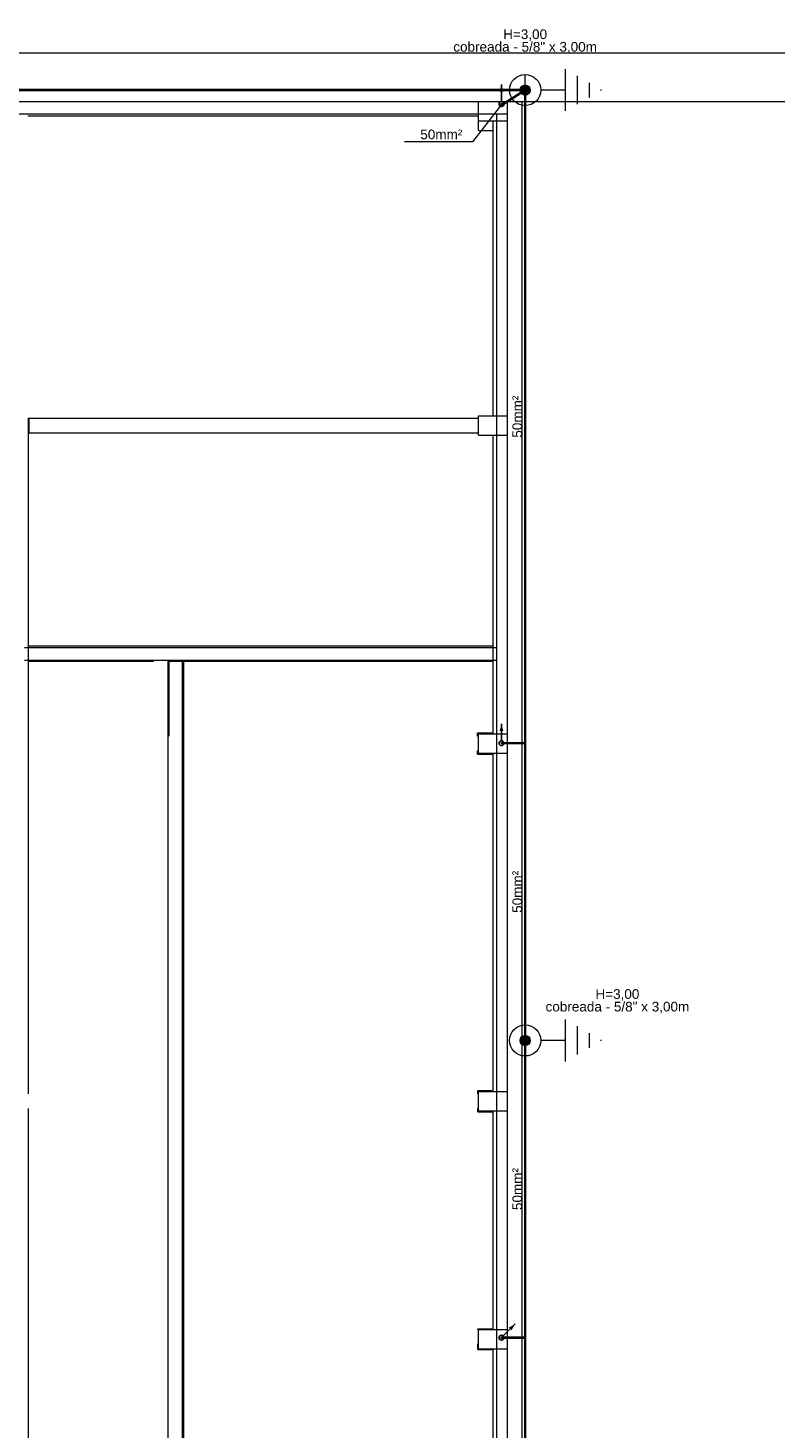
# Model space of a CAD drawing. Header units: millimetres. Extents: x 4477830 to 4478275, y -30323838 to -30323445.
# Tile 10 of 124: x 4478026 to 4478041, y -30323782 to -30323753. Entities that reach past the tile are written whole.
import ezdxf

# ---------------------------------------------------------------- set-up
doc = ezdxf.new("R2010")
doc.units = ezdxf.units.MM
doc.linetypes.add('NULL', pattern=[0])
for name, color, linetype, lineweight in [('A-CLNG', 7, 'Continuous', 18), ('A-WALL', 113, 'Continuous', 9), ('IFC-Parede padrão-Contorno', 44, 'Continuous', 5), ('IFC-Parede-Contorno', 42, 'Continuous', 5), ('IFC-Pilar-Contorno', 83, 'Continuous', 5), ('IFC-Viga-Contorno', 66, 'Continuous', 5), ('P-Simbol', 5, 'Continuous', 20), ('PR-Condutos', 150, 'Continuous', 25), ('PR-Haste de aterramento', 9, 'Continuous', 18), ('PR-Textos conduto', 7, 'Continuous', 9), ('Textos', 7, 'Continuous', 9)]:
    doc.layers.add(name, color=color, linetype=linetype, lineweight=lineweight)
doc.styles.add('ARIAL', font='arial.ttf')

msp = doc.modelspace()

# ---------------------------------------------------------------- hatches: boundary and pattern name
at = {"layer": 'P-Simbol', "linetype": 'Continuous'}
for points in [[(4478036.232, -30323753.933), (4478036.231, -30323753.924), (4478036.23, -30323753.915), (4478036.228, -30323753.906), (4478036.225, -30323753.897), (4478036.222, -30323753.889), (4478036.218, -30323753.881), (4478036.213, -30323753.873), (4478036.207, -30323753.866), (4478036.201, -30323753.859), (4478036.194, -30323753.853), (4478036.187, -30323753.847), (4478036.179, -30323753.843), (4478036.171, -30323753.838), (4478036.163, -30323753.835), (4478036.154, -30323753.832), (4478036.145, -30323753.83), (4478036.136, -30323753.829), (4478036.127, -30323753.828), (4478036.118, -30323753.829), (4478036.109, -30323753.83), (4478036.1, -30323753.832), (4478036.091, -30323753.835), (4478036.083, -30323753.838), (4478036.075, -30323753.843), (4478036.067, -30323753.847), (4478036.06, -30323753.853), (4478036.053, -30323753.859), (4478036.047, -30323753.866), (4478036.041, -30323753.873), (4478036.036, -30323753.881), (4478036.032, -30323753.889), (4478036.028, -30323753.897), (4478036.026, -30323753.906), (4478036.024, -30323753.915), (4478036.023, -30323753.924), (4478036.022, -30323753.933), (4478036.023, -30323753.942), (4478036.024, -30323753.952), (4478036.026, -30323753.96), (4478036.028, -30323753.969), (4478036.032, -30323753.978), (4478036.036, -30323753.986), (4478036.041, -30323753.993), (4478036.047, -30323754.001), (4478036.053, -30323754.007), (4478036.06, -30323754.014), (4478036.067, -30323754.019), (4478036.075, -30323754.024), (4478036.083, -30323754.028), (4478036.091, -30323754.032), (4478036.1, -30323754.035), (4478036.109, -30323754.037), (4478036.118, -30323754.038), (4478036.127, -30323754.038), (4478036.136, -30323754.038), (4478036.145, -30323754.037), (4478036.154, -30323754.035), (4478036.163, -30323754.032), (4478036.171, -30323754.028), (4478036.179, -30323754.024), (4478036.187, -30323754.019), (4478036.194, -30323754.014), (4478036.201, -30323754.007), (4478036.207, -30323754.001), (4478036.213, -30323753.993), (4478036.218, -30323753.986), (4478036.222, -30323753.978), (4478036.225, -30323753.969), (4478036.228, -30323753.96), (4478036.23, -30323753.952), (4478036.231, -30323753.942)], [(4478036.232, -30323773.591), (4478036.231, -30323773.582), (4478036.23, -30323773.573), (4478036.228, -30323773.564), (4478036.225, -30323773.556), (4478036.222, -30323773.547), (4478036.218, -30323773.539), (4478036.213, -30323773.531), (4478036.207, -30323773.524), (4478036.201, -30323773.517), (4478036.194, -30323773.511), (4478036.187, -30323773.506), (4478036.179, -30323773.501), (4478036.171, -30323773.496), (4478036.163, -30323773.493), (4478036.154, -30323773.49), (4478036.145, -30323773.488), (4478036.136, -30323773.487), (4478036.127, -30323773.487), (4478036.118, -30323773.487), (4478036.109, -30323773.488), (4478036.1, -30323773.49), (4478036.091, -30323773.493), (4478036.083, -30323773.496), (4478036.075, -30323773.501), (4478036.067, -30323773.506), (4478036.06, -30323773.511), (4478036.053, -30323773.517), (4478036.047, -30323773.524), (4478036.041, -30323773.531), (4478036.036, -30323773.539), (4478036.032, -30323773.547), (4478036.028, -30323773.556), (4478036.026, -30323773.564), (4478036.024, -30323773.573), (4478036.023, -30323773.582), (4478036.022, -30323773.591), (4478036.023, -30323773.601), (4478036.024, -30323773.61), (4478036.026, -30323773.619), (4478036.028, -30323773.627), (4478036.032, -30323773.636), (4478036.036, -30323773.644), (4478036.041, -30323773.652), (4478036.047, -30323773.659), (4478036.053, -30323773.666), (4478036.06, -30323773.672), (4478036.067, -30323773.677), (4478036.075, -30323773.682), (4478036.083, -30323773.686), (4478036.091, -30323773.69), (4478036.1, -30323773.693), (4478036.109, -30323773.695), (4478036.118, -30323773.696), (4478036.127, -30323773.696), (4478036.136, -30323773.696), (4478036.145, -30323773.695), (4478036.154, -30323773.693), (4478036.163, -30323773.69), (4478036.171, -30323773.686), (4478036.179, -30323773.682), (4478036.187, -30323773.677), (4478036.194, -30323773.672), (4478036.201, -30323773.666), (4478036.207, -30323773.659), (4478036.213, -30323773.652), (4478036.218, -30323773.644), (4478036.222, -30323773.636), (4478036.225, -30323773.627), (4478036.228, -30323773.619), (4478036.23, -30323773.61), (4478036.231, -30323773.601)]]:
    msp.add_hatch(color=5, dxfattribs=at).paths.add_polyline_path(points)
at = {"layer": 'PR-Condutos', "linetype": 'Continuous', "true_color": 0x105689}
for points in [[(4478008.101, -30323753.926), (4478008.167, -30323753.926), (4478036.115, -30323753.926)], [(4478027.162, -30323753.929), (4478036.131, -30323753.929), (4478008.101, -30323753.927)], [(4478008.101, -30323753.93), (4478008.217, -30323753.93), (4478036.113, -30323753.93)], [(4478008.163, -30323753.925), (4478008.119, -30323753.926), (4478036.131, -30323753.926)], [(4478008.12, -30323753.926), (4478008.119, -30323753.927), (4478036.131, -30323753.927)], [(4478008.123, -30323753.927), (4478008.119, -30323753.93), (4478036.131, -30323753.93)], [(4478008.128, -30323753.93), (4478008.119, -30323753.933), (4478036.131, -30323753.933)], [(4478008.119, -30323753.937), (4478036.131, -30323753.937), (4478008.135, -30323753.933)], [(4478036.131, -30323753.941), (4478008.148, -30323753.939), (4478008.119, -30323753.941)], [(4478036.131, -30323753.941), (4478008.151, -30323753.941), (4478008.119, -30323753.941)], [(4478008.123, -30323753.939), (4478036.131, -30323753.939), (4478008.142, -30323753.937)], [(4478008.163, -30323753.925), (4478036.115, -30323753.926), (4478036.116, -30323753.925)], [(4478036.115, -30323753.926), (4478008.167, -30323753.926), (4478036.111, -30323753.927)], [(4478008.186, -30323753.927), (4478036.105, -30323753.929), (4478036.114, -30323753.927)], [(4478008.186, -30323753.927), (4478008.186, -30323753.927), (4478036.114, -30323753.927)], [(4478036.102, -30323753.93), (4478008.217, -30323753.93), (4478036.111, -30323753.933)], [(4478008.255, -30323753.933), (4478008.255, -30323753.933), (4478036.111, -30323753.933)], [(4478036.107, -30323753.937), (4478036.112, -30323753.933), (4478008.255, -30323753.933)], [(4478008.293, -30323753.937), (4478008.293, -30323753.937), (4478036.113, -30323753.937)], [(4478036.103, -30323753.939), (4478036.107, -30323753.937), (4478008.293, -30323753.937)], [(4478008.324, -30323753.939), (4478008.324, -30323753.939), (4478036.114, -30323753.939)], [(4478036.1, -30323753.941), (4478036.103, -30323753.939), (4478008.324, -30323753.939)], [(4478008.344, -30323753.941), (4478008.344, -30323753.941), (4478036.115, -30323753.941)], [(4478036.1, -30323753.941), (4478008.344, -30323753.941), (4478036.066, -30323753.941)], [(4478036.105, -30323753.929), (4478027.162, -30323753.929), (4478036.102, -30323753.93)], [(4478035.638, -30323753.822), (4478035.599, -30323753.967), (4478035.677, -30323753.967)], [(4478036.12, -30323753.947), (4478036.131, -30323753.935), (4478036.111, -30323753.934), (4478035.633, -30323754.242), (4478035.643, -30323754.254)], [(4478036.119, -30323767.432), (4478036.12, -30323767.436), (4478036.12, -30323753.929)], [(4478036.119, -30323767.444), (4478036.12, -30323753.95), (4478036.119, -30323753.948)], [(4478036.12, -30323767.432), (4478036.123, -30323767.436), (4478036.123, -30323753.929)], [(4478036.12, -30323767.444), (4478036.123, -30323753.954), (4478036.12, -30323753.947)], [(4478036.123, -30323767.434), (4478036.126, -30323767.444), (4478036.126, -30323753.929)], [(4478036.123, -30323767.444), (4478036.126, -30323753.959), (4478036.123, -30323753.947)], [(4478036.129, -30323767.437), (4478036.129, -30323753.929), (4478036.126, -30323767.422)], [(4478036.129, -30323753.957), (4478036.126, -30323753.947), (4478036.126, -30323767.444)], [(4478036.132, -30323767.441), (4478036.132, -30323753.929), (4478036.129, -30323767.433)], [(4478036.129, -30323753.947), (4478036.129, -30323767.444), (4478036.132, -30323753.964), (4478036.132, -30323755.811), (4478036.132, -30323753.963)], [(4478036.132, -30323755.811), (4478036.132, -30323753.952), (4478036.129, -30323767.444)], [(4478036.134, -30323767.444), (4478036.134, -30323753.929), (4478036.132, -30323767.444)], [(4478036.134, -30323753.948), (4478036.132, -30323753.947), (4478036.132, -30323767.444)], [(4478036.135, -30323767.444), (4478036.135, -30323753.929), (4478036.134, -30323767.444)], [(4478036.135, -30323753.947), (4478036.134, -30323753.947), (4478036.134, -30323767.444)], [(4478035.63, -30323754.221), (4478035.631, -30323754.227), (4478035.646, -30323754.222)], [(4478035.638, -30323767.044), (4478035.599, -30323767.189), (4478035.677, -30323767.189)], [(4478036.119, -30323767.436), (4478035.638, -30323767.436), (4478036.119, -30323767.437)], [(4478035.639, -30323767.452), (4478036.127, -30323767.452), (4478035.647, -30323767.451)], [(4478036.119, -30323767.439), (4478035.645, -30323767.439), (4478036.119, -30323767.442), (4478035.651, -30323767.442), (4478036.132, -30323767.446), (4478036.129, -30323767.437), (4478035.64, -30323767.437)], [(4478036.119, -30323767.451), (4478035.64, -30323767.451), (4478036.119, -30323767.452)], [(4478035.647, -30323767.437), (4478036.129, -30323767.437), (4478035.641, -30323767.436)], [(4478036.119, -30323767.448), (4478035.645, -30323767.449), (4478035.642, -30323767.451), (4478036.119, -30323767.451), (4478036.132, -30323767.446), (4478035.643, -30323767.446)], [(4478035.645, -30323767.439), (4478036.119, -30323767.439), (4478035.643, -30323767.437)], [(4478035.887, -30323767.444), (4478035.643, -30323767.444), (4478036.132, -30323767.446)], [(4478036.119, -30323767.448), (4478035.65, -30323767.446), (4478035.644, -30323767.449)], [(4478035.651, -30323767.442), (4478036.119, -30323767.442), (4478035.646, -30323767.439)], [(4478035.887, -30323767.444), (4478035.647, -30323767.442), (4478035.646, -30323767.444)], [(4478035.646, -30323767.446), (4478036.119, -30323767.445), (4478035.646, -30323767.444)], [(4478036.119, -30323773.577), (4478036.12, -30323773.578), (4478036.12, -30323767.452)], [(4478036.119, -30323773.595), (4478036.12, -30323767.486), (4478036.119, -30323767.452)], [(4478036.12, -30323773.575), (4478036.123, -30323773.578), (4478036.123, -30323767.452)], [(4478036.12, -30323773.595), (4478036.123, -30323767.477), (4478036.12, -30323767.452)], [(4478036.123, -30323773.571), (4478036.126, -30323773.578), (4478036.126, -30323767.444)], [(4478036.123, -30323767.444), (4478036.123, -30323773.595), (4478036.126, -30323767.466)], [(4478036.129, -30323773.568), (4478036.129, -30323767.444), (4478036.126, -30323773.562)], [(4478036.129, -30323767.451), (4478036.126, -30323767.444), (4478036.126, -30323773.595)], [(4478036.132, -30323767.444), (4478036.129, -30323773.568), (4478036.132, -30323773.578)], [(4478036.132, -30323767.444), (4478036.129, -30323767.444), (4478036.129, -30323773.595)], [(4478036.134, -30323767.444), (4478036.132, -30323767.444), (4478036.132, -30323773.595)], [(4478036.134, -30323773.578), (4478036.134, -30323767.444), (4478036.132, -30323773.573)], [(4478036.135, -30323767.444), (4478036.134, -30323767.444), (4478036.134, -30323773.595)], [(4478036.135, -30323773.578), (4478036.135, -30323767.444), (4478036.134, -30323773.576)], [(4478036.119, -30323779.727), (4478036.12, -30323779.731), (4478036.12, -30323773.587)], [(4478036.119, -30323779.739), (4478036.12, -30323773.608), (4478036.119, -30323773.605)], [(4478036.12, -30323779.727), (4478036.123, -30323779.731), (4478036.123, -30323773.587)], [(4478036.12, -30323779.739), (4478036.123, -30323773.612), (4478036.12, -30323773.605)], [(4478036.123, -30323779.729), (4478036.126, -30323779.739), (4478036.126, -30323773.587)], [(4478036.123, -30323779.739), (4478036.126, -30323773.617), (4478036.123, -30323773.605)], [(4478036.129, -30323779.732), (4478036.129, -30323773.587), (4478036.126, -30323779.717)], [(4478036.129, -30323773.615), (4478036.126, -30323773.605), (4478036.126, -30323779.739)], [(4478036.132, -30323779.736), (4478036.132, -30323773.587), (4478036.129, -30323779.728)], [(4478036.129, -30323773.605), (4478036.129, -30323779.739), (4478036.132, -30323773.61)], [(4478036.134, -30323779.739), (4478036.134, -30323773.587), (4478036.132, -30323779.739)], [(4478036.132, -30323773.605), (4478036.132, -30323779.739), (4478036.134, -30323773.606)], [(4478036.135, -30323779.739), (4478036.135, -30323773.587), (4478036.134, -30323779.739)], [(4478036.135, -30323773.605), (4478036.134, -30323773.605), (4478036.134, -30323779.739)], [(4478035.921, -30323779.456), (4478035.791, -30323779.531), (4478035.846, -30323779.586)], [(4478036.119, -30323779.731), (4478035.638, -30323779.731), (4478036.119, -30323779.732)], [(4478035.639, -30323779.747), (4478036.127, -30323779.747), (4478035.647, -30323779.746)], [(4478036.119, -30323779.746), (4478035.64, -30323779.746), (4478036.119, -30323779.747)], [(4478035.647, -30323779.732), (4478036.129, -30323779.732), (4478035.641, -30323779.731)], [(4478036.119, -30323779.734), (4478035.649, -30323779.734), (4478036.119, -30323779.737), (4478035.651, -30323779.737), (4478036.132, -30323779.739), (4478036.129, -30323779.732), (4478035.642, -30323779.732)], [(4478035.645, -30323779.744), (4478035.642, -30323779.746), (4478036.119, -30323779.746)], [(4478035.649, -30323779.734), (4478036.119, -30323779.734), (4478035.643, -30323779.732)], [(4478035.887, -30323779.739), (4478036.132, -30323779.739), (4478035.643, -30323779.737)], [(4478035.887, -30323779.739), (4478035.643, -30323779.739), (4478036.132, -30323779.741)], [(4478036.119, -30323779.744), (4478035.645, -30323779.744), (4478036.119, -30323779.746), (4478036.132, -30323779.741), (4478035.643, -30323779.741)], [(4478036.119, -30323779.744), (4478035.65, -30323779.741), (4478035.644, -30323779.744)], [(4478035.651, -30323779.737), (4478036.119, -30323779.737), (4478035.646, -30323779.734)], [(4478035.887, -30323779.739), (4478035.647, -30323779.737), (4478035.646, -30323779.739)], [(4478035.646, -30323779.741), (4478036.119, -30323779.741), (4478035.646, -30323779.739)], [(4478036.119, -30323779.74), (4478036.132, -30323779.739), (4478035.887, -30323779.739)], [(4478036.12, -30323779.739), (4478036.119, -30323793.525), (4478036.12, -30323795.697)], [(4478036.119, -30323795.718), (4478036.12, -30323779.781), (4478036.119, -30323779.747)], [(4478036.12, -30323795.718), (4478036.123, -30323779.772), (4478036.12, -30323779.747)], [(4478036.123, -30323779.739), (4478036.121, -30323793.673), (4478036.123, -30323795.693)], [(4478036.126, -30323779.739), (4478036.123, -30323793.923), (4478036.126, -30323795.687)], [(4478036.123, -30323795.718), (4478036.126, -30323779.761), (4478036.123, -30323779.747)], [(4478036.129, -30323779.739), (4478036.126, -30323794.234), (4478036.129, -30323795.682)], [(4478036.129, -30323779.746), (4478036.126, -30323779.739), (4478036.126, -30323795.718)], [(4478036.132, -30323779.739), (4478036.129, -30323779.739), (4478036.129, -30323795.718)], [(4478036.131, -30323786.63), (4478036.131, -30323795.718), (4478036.132, -30323779.739)], [(4478036.135, -30323779.739), (4478036.132, -30323779.739), (4478036.131, -30323794.705), (4478036.132, -30323795.695), (4478036.132, -30323794.832), (4478036.134, -30323795.699), (4478036.134, -30323795.016), (4478036.135, -30323795.7)]]:
    msp.add_hatch(color=146, dxfattribs=at).paths.add_polyline_path(points)

# ---------------------------------------------------------------- linework, layer by layer
at = {"layer": 'A-CLNG', "color": 8, "lineweight": 5}
msp.add_line((4478028.743, -30323784.062), (4478028.743, -30323765.727), dxfattribs=at)
at = {"layer": 'A-WALL', "color": 8, "lineweight": 5}
for p, q in [((4478029.043, -30323783.802), (4478029.043, -30323765.747)), ((4478029.063, -30323765.747), (4478029.063, -30323783.802))]:
    msp.add_line(p, q, dxfattribs=at)
at = {"layer": 'IFC-Parede padrão-Contorno', "color": 8, "lineweight": 5}
for p, q in [((4478016.955, -30323754.167), (4478028.216, -30323754.167)), ((4478035.763, -30323780.211), (4478035.763, -30323754.167)), ((4478036.063, -30323769.516), (4478036.063, -30323754.167)), ((4478023.309, -30323754.427), (4478035.763, -30323754.427)), ((4478035.543, -30323770.478), (4478035.543, -30323754.427)), ((4478025.775, -30323765.467), (4478025.852, -30323765.467)), ((4478025.852, -30323765.467), (4478035.216, -30323765.467)), ((4478025.853, -30323765.427), (4478035.464, -30323765.427)), ((4478025.853, -30323765.467), (4478028.216, -30323765.467)), ((4478033.847, -30323765.467), (4478035.464, -30323765.467)), ((4478035.216, -30323765.467), (4478035.442, -30323765.467)), ((4478035.442, -30323765.467), (4478035.543, -30323765.467)), ((4478025.775, -30323765.727), (4478035.139, -30323765.727)), ((4478025.853, -30323765.747), (4478028.443, -30323765.747)), ((4478028.443, -30323765.747), (4478028.443, -30323765.727)), ((4478028.743, -30323765.747), (4478028.743, -30323765.727)), ((4478028.743, -30323765.747), (4478035.464, -30323765.747)), ((4478028.743, -30323767.299), (4478028.743, -30323765.747)), ((4478028.763, -30323767.299), (4478028.763, -30323765.747)), ((4478035.139, -30323765.727), (4478035.216, -30323765.727)), ((4478035.216, -30323765.727), (4478035.442, -30323765.727)), ((4478035.442, -30323765.727), (4478035.543, -30323765.727)), ((4478035.144, -30323767.249), (4478035.144, -30323767.229)), ((4478035.144, -30323767.229), (4478035.464, -30323767.229)), ((4478035.144, -30323767.249), (4478035.464, -30323767.249)), ((4478035.144, -30323767.299), (4478035.144, -30323767.249)), ((4478035.144, -30323767.669), (4478035.144, -30323767.599)), ((4478035.144, -30323767.669), (4478035.164, -30323767.669)), ((4478035.164, -30323767.669), (4478035.164, -30323767.649)), ((4478035.164, -30323767.669), (4478035.464, -30323767.669)), ((4478036.063, -30323795.559), (4478036.063, -30323769.516)), ((4478035.543, -30323795.66), (4478035.543, -30323770.478)), ((4478035.146, -30323774.647), (4478035.146, -30323774.627)), ((4478035.146, -30323774.627), (4478035.464, -30323774.627)), ((4478035.146, -30323774.647), (4478035.464, -30323774.647)), ((4478035.146, -30323774.699), (4478035.146, -30323774.647)), ((4478035.146, -30323775.047), (4478035.146, -30323774.999)), ((4478035.146, -30323775.047), (4478035.166, -30323775.047)), ((4478035.146, -30323775.067), (4478035.146, -30323775.047)), ((4478035.146, -30323775.067), (4478035.464, -30323775.067)), ((4478035.146, -30323779.569), (4478035.146, -30323779.557)), ((4478035.146, -30323779.557), (4478035.464, -30323779.557)), ((4478035.763, -30323788.899), (4478035.763, -30323779.609)), ((4478035.146, -30323779.987), (4478035.146, -30323779.869)), ((4478035.146, -30323779.987), (4478035.166, -30323779.987)), ((4478035.166, -30323779.987), (4478035.166, -30323779.967)), ((4478035.166, -30323779.987), (4478035.464, -30323779.987))]:
    msp.add_line(p, q, dxfattribs=at)
at = {"layer": 'IFC-Parede-Contorno', "color": 8, "lineweight": 5}
for p, q in [((4478020.268, -30323753.167), (4478058.481, -30323753.167)), ((4478028.216, -30323754.167), (4478060.32, -30323754.167))]:
    msp.add_line(p, q, dxfattribs=at)
at = {"layer": 'IFC-Pilar-Contorno', "color": 8, "lineweight": 5}
for p, q in [((4478035.164, -30323754.169), (4478035.588, -30323754.169)), ((4478035.164, -30323754.569), (4478035.164, -30323754.286)), ((4478035.588, -30323754.169), (4478035.764, -30323754.169)), ((4478035.764, -30323754.452), (4478035.764, -30323754.169)), ((4478035.164, -30323754.767), (4478035.164, -30323754.569)), ((4478035.164, -30323754.569), (4478035.339, -30323754.569)), ((4478035.339, -30323754.569), (4478035.764, -30323754.569)), ((4478035.764, -30323754.569), (4478035.764, -30323754.452)), ((4478035.164, -30323754.767), (4478035.464, -30323754.767)), ((4478035.165, -30323760.799), (4478035.165, -30323760.67)), ((4478035.165, -30323760.67), (4478035.515, -30323760.67)), ((4478035.515, -30323760.67), (4478035.709, -30323760.67)), ((4478035.709, -30323760.67), (4478035.765, -30323760.67)), ((4478035.765, -30323760.903), (4478035.765, -30323760.67)), ((4478035.165, -30323761.07), (4478035.165, -30323760.837)), ((4478035.765, -30323761.032), (4478035.765, -30323760.903)), ((4478035.165, -30323761.07), (4478035.359, -30323761.07)), ((4478035.359, -30323761.07), (4478035.416, -30323761.07)), ((4478035.416, -30323761.07), (4478035.765, -30323761.07)), ((4478035.765, -30323761.07), (4478035.765, -30323761.032)), ((4478035.164, -30323767.378), (4478035.164, -30323767.249)), ((4478035.164, -30323767.249), (4478035.511, -30323767.249)), ((4478035.511, -30323767.249), (4478035.705, -30323767.249)), ((4478035.705, -30323767.249), (4478035.764, -30323767.249)), ((4478035.764, -30323767.48), (4478035.764, -30323767.249)), ((4478035.164, -30323767.649), (4478035.164, -30323767.417)), ((4478035.764, -30323767.609), (4478035.764, -30323767.48)), ((4478035.764, -30323767.649), (4478035.764, -30323767.609)), ((4478035.164, -30323767.649), (4478035.358, -30323767.649)), ((4478035.358, -30323767.649), (4478035.417, -30323767.649)), ((4478035.417, -30323767.649), (4478035.764, -30323767.649)), ((4478035.166, -30323774.777), (4478035.166, -30323774.647)), ((4478035.166, -30323774.647), (4478035.512, -30323774.647)), ((4478035.166, -30323775.047), (4478035.166, -30323774.816)), ((4478035.512, -30323774.647), (4478035.707, -30323774.647)), ((4478035.707, -30323774.647), (4478035.766, -30323774.647)), ((4478035.766, -30323774.878), (4478035.766, -30323774.647)), ((4478035.766, -30323775.008), (4478035.766, -30323774.878)), ((4478035.166, -30323775.047), (4478035.36, -30323775.047)), ((4478035.36, -30323775.047), (4478035.419, -30323775.047)), ((4478035.419, -30323775.047), (4478035.766, -30323775.047)), ((4478035.766, -30323775.047), (4478035.766, -30323775.008)), ((4478035.166, -30323779.697), (4478035.166, -30323779.567)), ((4478035.166, -30323779.567), (4478035.512, -30323779.567)), ((4478035.166, -30323779.967), (4478035.166, -30323779.736)), ((4478035.512, -30323779.567), (4478035.707, -30323779.567)), ((4478035.707, -30323779.567), (4478035.766, -30323779.567)), ((4478035.766, -30323779.798), (4478035.766, -30323779.567)), ((4478035.766, -30323779.928), (4478035.766, -30323779.798)), ((4478035.166, -30323779.967), (4478035.36, -30323779.967)), ((4478035.36, -30323779.967), (4478035.419, -30323779.967)), ((4478035.419, -30323779.967), (4478035.766, -30323779.967)), ((4478035.766, -30323779.967), (4478035.766, -30323779.928))]:
    msp.add_line(p, q, dxfattribs=at)
at = {"layer": 'IFC-Viga-Contorno', "color": 8, "lineweight": 5}
for p, q in [((4478025.843, -30323754.169), (4478028.216, -30323754.169)), ((4478028.216, -30323754.169), (4478033.847, -30323754.169)), ((4478033.847, -30323754.169), (4478035.164, -30323754.169)), ((4478035.143, -30323754.169), (4478035.143, -30323754.167)), ((4478035.143, -30323754.169), (4478035.143, -30323754.168)), ((4478035.164, -30323754.409), (4478035.164, -30323754.169)), ((4478025.843, -30323754.469), (4478027.707, -30323754.469)), ((4478027.707, -30323754.469), (4478035.164, -30323754.469)), ((4478035.464, -30323758.229), (4478035.464, -30323754.569)), ((4478035.764, -30323757.009), (4478035.764, -30323754.569)), ((4478035.764, -30323760.67), (4478035.764, -30323757.009)), ((4478035.464, -30323760.67), (4478035.464, -30323758.229)), ((4478035.464, -30323760.67), (4478035.584, -30323760.67)), ((4478035.584, -30323760.67), (4478035.764, -30323760.67)), ((4478025.843, -30323760.721), (4478025.847, -30323760.721)), ((4478025.847, -30323760.721), (4478025.853, -30323760.721)), ((4478025.853, -30323767.111), (4478025.853, -30323760.721)), ((4478025.868, -30323760.859), (4478025.868, -30323760.721)), ((4478025.868, -30323760.721), (4478030.915, -30323760.721)), ((4478025.868, -30323761.021), (4478025.868, -30323760.859)), ((4478030.915, -30323760.721), (4478035.165, -30323760.721)), ((4478035.165, -30323760.884), (4478035.165, -30323760.721)), ((4478025.868, -30323761.021), (4478030.118, -30323761.021)), ((4478030.118, -30323761.021), (4478035.165, -30323761.021)), ((4478035.464, -30323764.777), (4478035.464, -30323761.07)), ((4478035.764, -30323763.541), (4478035.764, -30323761.07)), ((4478035.764, -30323767.249), (4478035.764, -30323763.541)), ((4478035.464, -30323767.249), (4478035.464, -30323764.777)), ((4478025.853, -30323774.699), (4478025.853, -30323767.111)), ((4478035.164, -30323767.461), (4478035.164, -30323767.299)), ((4478035.464, -30323767.249), (4478035.584, -30323767.249)), ((4478035.584, -30323767.249), (4478035.764, -30323767.249)), ((4478035.464, -30323771.848), (4478035.464, -30323767.649)), ((4478035.764, -30323770.448), (4478035.764, -30323767.649)), ((4478035.764, -30323774.647), (4478035.764, -30323770.448)), ((4478035.464, -30323774.647), (4478035.464, -30323771.848)), ((4478035.166, -30323774.861), (4478035.166, -30323774.699)), ((4478035.464, -30323774.647), (4478035.584, -30323774.647)), ((4478035.584, -30323774.647), (4478035.764, -30323774.647)), ((4478025.853, -30323782.492), (4478025.853, -30323774.999)), ((4478035.464, -30323777.759), (4478035.464, -30323775.047)), ((4478035.764, -30323776.855), (4478035.764, -30323775.047)), ((4478035.764, -30323779.567), (4478035.764, -30323776.855)), ((4478035.464, -30323779.567), (4478035.464, -30323777.759)), ((4478035.166, -30323779.749), (4478035.166, -30323779.569)), ((4478035.464, -30323779.567), (4478035.584, -30323779.567)), ((4478035.584, -30323779.567), (4478035.764, -30323779.567)), ((4478035.464, -30323782.256), (4478035.464, -30323779.967)), ((4478035.764, -30323783.327), (4478035.764, -30323779.967))]:
    msp.add_line(p, q, dxfattribs=at)
at = {"layer": 'P-Simbol'}
for p, q in [((4478036.127, -30323753.828), (4478036.127, -30323753.611)), ((4478036.961, -30323754.366), (4478036.961, -30323753.5)), ((4478037.205, -30323753.641), (4478037.205, -30323754.226)), ((4478036.961, -30323753.933), (4478036.449, -30323753.933)), ((4478037.449, -30323753.782), (4478037.449, -30323754.085)), ((4478037.693, -30323753.923), (4478037.693, -30323753.944)), ((4478036.127, -30323754.038), (4478036.127, -30323754.255)), ((4478036.127, -30323773.487), (4478036.127, -30323773.269)), ((4478036.961, -30323774.024), (4478036.961, -30323773.158)), ((4478037.205, -30323773.299), (4478037.205, -30323773.884)), ((4478036.127, -30323773.696), (4478036.127, -30323773.914)), ((4478036.961, -30323773.591), (4478036.449, -30323773.591)), ((4478037.449, -30323773.44), (4478037.449, -30323773.743)), ((4478037.693, -30323773.581), (4478037.693, -30323773.602))]:
    msp.add_line(p, q, dxfattribs=at)
for centre, radius in [((4478036.127, -30323753.933), 0.322), ((4478036.127, -30323753.933), 0.105), ((4478036.127, -30323753.933), 0.105), ((4478036.127, -30323753.933), 0.105), ((4478036.127, -30323773.591), 0.322), ((4478036.127, -30323773.591), 0.105), ((4478036.127, -30323773.591), 0.105), ((4478036.127, -30323773.591), 0.105)]:
    msp.add_circle(centre, radius, dxfattribs=at)
at = {"layer": 'PR-Condutos'}
for p, q in [((4478036.116, -30323753.925), (4478008.163, -30323753.925)), ((4478008.348, -30323753.941), (4478036.131, -30323753.941)), ((4478036.1, -30323753.941), (4478035.633, -30323754.242)), ((4478035.643, -30323754.254), (4478036.119, -30323753.948)), ((4478036.11, -30323753.935), (4478036.1, -30323753.941)), ((4478036.111, -30323753.934), (4478036.11, -30323753.935)), ((4478036.119, -30323753.948), (4478036.12, -30323753.947)), ((4478036.119, -30323753.948), (4478036.119, -30323754.01)), ((4478036.119, -30323754.01), (4478036.119, -30323767.444)), ((4478036.135, -30323767.444), (4478036.135, -30323753.929)), ((4478036.139, -30323753.926), (4478036.137, -30323753.923)), ((4478036.137, -30323753.923), (4478036.137, -30323753.923)), ((4478036.141, -30323753.929), (4478036.139, -30323753.926)), ((4478036.141, -30323753.929), (4478036.141, -30323753.929)), ((4478036.141, -30323753.929), (4478036.141, -30323753.929)), ((4478035.631, -30323754.218), (4478035.63, -30323754.221)), ((4478035.63, -30323754.221), (4478035.63, -30323754.224)), ((4478035.63, -30323754.221), (4478035.63, -30323754.224)), ((4478035.63, -30323754.224), (4478035.631, -30323754.227)), ((4478035.634, -30323754.215), (4478035.631, -30323754.218)), ((4478035.631, -30323754.227), (4478035.634, -30323754.229)), ((4478035.633, -30323754.242), (4478035.632, -30323754.243)), ((4478035.632, -30323754.243), (4478035.632, -30323754.246)), ((4478035.632, -30323754.246), (4478035.633, -30323754.249)), ((4478035.633, -30323754.249), (4478035.635, -30323754.252)), ((4478035.637, -30323754.214), (4478035.634, -30323754.215)), ((4478035.634, -30323754.229), (4478035.637, -30323754.23)), ((4478035.635, -30323754.252), (4478035.637, -30323754.254)), ((4478035.64, -30323754.215), (4478035.637, -30323754.214)), ((4478035.637, -30323754.23), (4478035.64, -30323754.23)), ((4478035.637, -30323754.254), (4478035.639, -30323754.255)), ((4478035.639, -30323754.255), (4478035.641, -30323754.255)), ((4478035.643, -30323754.216), (4478035.64, -30323754.215)), ((4478035.64, -30323754.23), (4478035.643, -30323754.228)), ((4478035.641, -30323754.255), (4478035.643, -30323754.254)), ((4478035.645, -30323754.219), (4478035.643, -30323754.216)), ((4478035.643, -30323754.228), (4478035.645, -30323754.225)), ((4478035.646, -30323754.222), (4478035.645, -30323754.219)), ((4478035.645, -30323754.225), (4478035.646, -30323754.222)), ((4478035.631, -30323767.44), (4478035.63, -30323767.442)), ((4478035.63, -30323767.442), (4478035.63, -30323767.445)), ((4478035.63, -30323767.444), (4478035.63, -30323767.445)), ((4478035.63, -30323767.445), (4478035.63, -30323767.446)), ((4478035.63, -30323767.446), (4478035.631, -30323767.447)), ((4478035.63, -30323767.446), (4478035.63, -30323767.446)), ((4478035.63, -30323767.446), (4478035.631, -30323767.448)), ((4478035.632, -30323767.439), (4478035.631, -30323767.44)), ((4478035.631, -30323767.439), (4478035.631, -30323767.44)), ((4478035.632, -30323767.439), (4478035.631, -30323767.439)), ((4478035.631, -30323767.44), (4478035.631, -30323767.441)), ((4478035.631, -30323767.447), (4478035.631, -30323767.448)), ((4478035.631, -30323767.448), (4478035.631, -30323767.449)), ((4478035.631, -30323767.449), (4478035.632, -30323767.449)), ((4478035.633, -30323767.437), (4478035.632, -30323767.438)), ((4478035.633, -30323767.437), (4478035.632, -30323767.439)), ((4478035.632, -30323767.438), (4478035.632, -30323767.439)), ((4478035.632, -30323767.449), (4478035.632, -30323767.45)), ((4478035.632, -30323767.449), (4478035.633, -30323767.45)), ((4478035.632, -30323767.45), (4478035.633, -30323767.45)), ((4478035.634, -30323767.437), (4478035.633, -30323767.437)), ((4478035.633, -30323767.45), (4478035.634, -30323767.451)), ((4478035.635, -30323767.437), (4478035.634, -30323767.437)), ((4478035.634, -30323767.451), (4478035.635, -30323767.451)), ((4478035.636, -30323767.436), (4478035.635, -30323767.436)), ((4478035.635, -30323767.436), (4478035.635, -30323767.437)), ((4478035.635, -30323767.451), (4478035.636, -30323767.452)), ((4478035.635, -30323767.451), (4478035.635, -30323767.451)), ((4478035.637, -30323767.436), (4478035.636, -30323767.436)), ((4478035.636, -30323767.452), (4478035.637, -30323767.452)), ((4478035.638, -30323767.436), (4478035.637, -30323767.436)), ((4478035.637, -30323767.452), (4478035.638, -30323767.452)), ((4478035.639, -30323767.436), (4478035.638, -30323767.436)), ((4478036.119, -30323767.436), (4478035.638, -30323767.436)), ((4478035.64, -30323767.436), (4478035.638, -30323767.436)), ((4478035.638, -30323767.452), (4478035.64, -30323767.451)), ((4478035.638, -30323767.452), (4478035.639, -30323767.452)), ((4478035.638, -30323767.452), (4478035.639, -30323767.452)), ((4478035.639, -30323767.452), (4478035.64, -30323767.452)), ((4478035.642, -30323767.437), (4478035.64, -30323767.436)), ((4478035.64, -30323767.452), (4478036.127, -30323767.452)), ((4478035.642, -30323767.437), (4478035.642, -30323767.437)), ((4478035.643, -30323767.438), (4478035.642, -30323767.437)), ((4478035.642, -30323767.451), (4478035.642, -30323767.45)), ((4478035.642, -30323767.45), (4478035.643, -30323767.45)), ((4478035.644, -30323767.439), (4478035.643, -30323767.438)), ((4478035.643, -30323767.45), (4478035.644, -30323767.449)), ((4478035.644, -30323767.439), (4478035.644, -30323767.439)), ((4478035.645, -30323767.44), (4478035.644, -30323767.439)), ((4478035.645, -30323767.44), (4478035.644, -30323767.439)), ((4478035.644, -30323767.449), (4478035.645, -30323767.448)), ((4478035.644, -30323767.449), (4478035.645, -30323767.448)), ((4478035.644, -30323767.449), (4478035.644, -30323767.449)), ((4478035.645, -30323767.441), (4478035.645, -30323767.44)), ((4478035.646, -30323767.442), (4478035.645, -30323767.441)), ((4478035.645, -30323767.441), (4478035.645, -30323767.441)), ((4478035.646, -30323767.443), (4478035.645, -30323767.441)), ((4478035.645, -30323767.446), (4478035.646, -30323767.445)), ((4478035.645, -30323767.446), (4478035.646, -30323767.446)), ((4478035.645, -30323767.447), (4478035.645, -30323767.446)), ((4478035.645, -30323767.448), (4478035.645, -30323767.447)), ((4478035.646, -30323767.443), (4478035.646, -30323767.442)), ((4478035.646, -30323767.445), (4478035.646, -30323767.443)), ((4478035.646, -30323767.444), (4478035.646, -30323767.443)), ((4478035.646, -30323767.445), (4478035.646, -30323767.444)), ((4478035.646, -30323767.446), (4478035.646, -30323767.445)), ((4478036.127, -30323767.436), (4478036.119, -30323767.436)), ((4478036.119, -30323767.452), (4478036.119, -30323767.456)), ((4478036.119, -30323767.456), (4478036.119, -30323767.465)), ((4478036.119, -30323767.465), (4478036.119, -30323767.491)), ((4478036.119, -30323767.491), (4478036.119, -30323773.595)), ((4478036.129, -30323767.444), (4478036.126, -30323767.444)), ((4478036.131, -30323767.439), (4478036.129, -30323767.437)), ((4478036.132, -30323767.442), (4478036.131, -30323767.439)), ((4478036.131, -30323767.449), (4478036.132, -30323767.446)), ((4478036.132, -30323767.444), (4478036.132, -30323767.442)), ((4478036.132, -30323767.444), (4478036.132, -30323767.444)), ((4478036.132, -30323767.444), (4478036.134, -30323767.444)), ((4478036.132, -30323767.446), (4478036.132, -30323767.444)), ((4478036.132, -30323767.444), (4478036.132, -30323767.444)), ((4478036.134, -30323767.444), (4478036.132, -30323767.444)), ((4478036.134, -30323767.444), (4478036.135, -30323767.444)), ((4478036.135, -30323767.444), (4478036.134, -30323767.444)), ((4478036.135, -30323773.578), (4478036.135, -30323767.444)), ((4478036.119, -30323773.605), (4478036.119, -30323773.605)), ((4478036.119, -30323773.605), (4478036.119, -30323779.692)), ((4478036.135, -30323773.578), (4478036.135, -30323773.578)), ((4478036.135, -30323779.739), (4478036.135, -30323773.587)), ((4478035.631, -30323779.735), (4478035.63, -30323779.737)), ((4478035.631, -30323779.736), (4478035.63, -30323779.737)), ((4478035.63, -30323779.737), (4478035.63, -30323779.738)), ((4478035.63, -30323779.737), (4478035.63, -30323779.737)), ((4478035.63, -30323779.737), (4478035.63, -30323779.738)), ((4478035.63, -30323779.738), (4478035.63, -30323779.739)), ((4478035.63, -30323779.738), (4478035.63, -30323779.741)), ((4478035.632, -30323779.734), (4478035.631, -30323779.734)), ((4478035.631, -30323779.734), (4478035.631, -30323779.735)), ((4478035.631, -30323779.735), (4478035.631, -30323779.736)), ((4478035.631, -30323779.742), (4478035.631, -30323779.743)), ((4478035.631, -30323779.743), (4478035.631, -30323779.744)), ((4478035.631, -30323779.744), (4478035.632, -30323779.744)), ((4478035.634, -30323779.732), (4478035.632, -30323779.734)), ((4478035.632, -30323779.733), (4478035.632, -30323779.734)), ((4478035.632, -30323779.744), (4478035.632, -30323779.745)), ((4478035.632, -30323779.744), (4478035.634, -30323779.746)), ((4478035.636, -30323779.731), (4478035.634, -30323779.732)), ((4478035.634, -30323779.746), (4478035.636, -30323779.747)), ((4478035.636, -30323779.731), (4478035.635, -30323779.731)), ((4478035.635, -30323779.747), (4478035.636, -30323779.747)), ((4478035.637, -30323779.731), (4478035.636, -30323779.731)), ((4478035.636, -30323779.747), (4478035.637, -30323779.747)), ((4478035.638, -30323779.731), (4478035.637, -30323779.731)), ((4478035.637, -30323779.747), (4478035.638, -30323779.747)), ((4478035.639, -30323779.731), (4478035.638, -30323779.731)), ((4478036.119, -30323779.731), (4478035.638, -30323779.731)), ((4478035.639, -30323779.731), (4478035.638, -30323779.731)), ((4478035.638, -30323779.747), (4478035.639, -30323779.747)), ((4478035.638, -30323779.747), (4478035.639, -30323779.747)), ((4478035.638, -30323779.747), (4478035.64, -30323779.747)), ((4478035.639, -30323779.731), (4478035.639, -30323779.731)), ((4478035.64, -30323779.731), (4478035.639, -30323779.731)), ((4478035.639, -30323779.747), (4478035.64, -30323779.747)), ((4478035.641, -30323779.732), (4478035.64, -30323779.731)), ((4478035.64, -30323779.747), (4478035.642, -30323779.745)), ((4478035.64, -30323779.747), (4478036.127, -30323779.747)), ((4478035.642, -30323779.732), (4478035.641, -30323779.732)), ((4478035.642, -30323779.733), (4478035.641, -30323779.732)), ((4478035.642, -30323779.733), (4478035.642, -30323779.732)), ((4478035.643, -30323779.733), (4478035.642, -30323779.733)), ((4478035.642, -30323779.746), (4478035.642, -30323779.745)), ((4478035.642, -30323779.745), (4478035.643, -30323779.745)), ((4478035.644, -30323779.734), (4478035.643, -30323779.733)), ((4478035.643, -30323779.745), (4478035.644, -30323779.744)), ((4478035.644, -30323779.734), (4478035.644, -30323779.734)), ((4478035.645, -30323779.735), (4478035.644, -30323779.734)), ((4478035.645, -30323779.735), (4478035.644, -30323779.734)), ((4478035.644, -30323779.744), (4478035.645, -30323779.743)), ((4478035.644, -30323779.744), (4478035.645, -30323779.743)), ((4478035.644, -30323779.744), (4478035.644, -30323779.744)), ((4478035.645, -30323779.736), (4478035.645, -30323779.735)), ((4478035.645, -30323779.737), (4478035.645, -30323779.736)), ((4478035.646, -30323779.737), (4478035.645, -30323779.737)), ((4478035.645, -30323779.741), (4478035.646, -30323779.74)), ((4478035.645, -30323779.741), (4478035.646, -30323779.741)), ((4478035.645, -30323779.742), (4478035.645, -30323779.741)), ((4478035.645, -30323779.743), (4478035.645, -30323779.742)), ((4478035.646, -30323779.738), (4478035.646, -30323779.737)), ((4478035.646, -30323779.739), (4478035.646, -30323779.738)), ((4478035.646, -30323779.74), (4478035.646, -30323779.739)), ((4478035.646, -30323779.741), (4478035.646, -30323779.74)), ((4478036.119, -30323779.692), (4478036.119, -30323779.739)), ((4478036.127, -30323779.731), (4478036.119, -30323779.731)), ((4478036.119, -30323779.747), (4478036.119, -30323779.751)), ((4478036.119, -30323779.751), (4478036.119, -30323779.761)), ((4478036.119, -30323779.761), (4478036.119, -30323779.786)), ((4478036.119, -30323779.786), (4478036.119, -30323793.506)), ((4478036.126, -30323779.739), (4478036.123, -30323779.739)), ((4478036.129, -30323779.739), (4478036.126, -30323779.739)), ((4478036.131, -30323779.734), (4478036.129, -30323779.732)), ((4478036.132, -30323779.737), (4478036.131, -30323779.734)), ((4478036.131, -30323779.744), (4478036.132, -30323779.741)), ((4478036.132, -30323779.739), (4478036.132, -30323779.737)), ((4478036.132, -30323779.739), (4478036.132, -30323779.739)), ((4478036.134, -30323779.739), (4478036.132, -30323779.739)), ((4478036.132, -30323779.739), (4478036.132, -30323779.739)), ((4478036.132, -30323779.739), (4478036.134, -30323779.739)), ((4478036.132, -30323779.741), (4478036.132, -30323779.739)), ((4478036.135, -30323779.739), (4478036.134, -30323779.739)), ((4478036.134, -30323779.739), (4478036.135, -30323779.739)), ((4478036.135, -30323795.085), (4478036.135, -30323779.739))]:
    msp.add_line(p, q, dxfattribs=at)
for points in [[(4478035.638, -30323754.172), (4478035.638, -30323753.822)], [(4478035.638, -30323767.394), (4478035.638, -30323767.044)], [(4478035.673, -30323779.704), (4478035.921, -30323779.456)]]:
    msp.add_lwpolyline(points, dxfattribs=at)
for centre in [(4478035.638, -30323754.222), (4478035.638, -30323767.444), (4478035.638, -30323779.739)]:
    msp.add_circle(centre, 0.05, dxfattribs=at)
at = {"layer": 'PR-Haste de aterramento'}
for p, q in [((4478036.113, -30323753.929), (4478036.111, -30323753.933)), ((4478036.111, -30323753.933), (4478036.111, -30323753.934)), ((4478036.111, -30323753.934), (4478036.116, -30323753.941)), ((4478036.115, -30323753.926), (4478036.113, -30323753.929)), ((4478036.116, -30323753.925), (4478036.115, -30323753.926)), ((4478036.119, -30323753.92), (4478036.116, -30323753.925)), ((4478036.116, -30323753.941), (4478036.119, -30323753.947)), ((4478036.128, -30323753.92), (4478036.119, -30323753.92)), ((4478036.12, -30323753.947), (4478036.131, -30323753.947)), ((4478036.131, -30323753.92), (4478036.128, -30323753.92)), ((4478036.132, -30323753.92), (4478036.131, -30323753.92)), ((4478036.131, -30323753.947), (4478036.135, -30323753.947)), ((4478036.134, -30323753.92), (4478036.132, -30323753.92)), ((4478036.134, -30323753.92), (4478036.134, -30323753.92)), ((4478036.135, -30323753.92), (4478036.134, -30323753.92)), ((4478036.136, -30323753.922), (4478036.135, -30323753.92)), ((4478036.135, -30323753.947), (4478036.138, -30323753.941)), ((4478036.137, -30323753.923), (4478036.136, -30323753.922)), ((4478036.137, -30323753.923), (4478036.137, -30323753.923)), ((4478036.14, -30323753.929), (4478036.137, -30323753.923)), ((4478036.138, -30323753.941), (4478036.141, -30323753.936)), ((4478036.141, -30323753.929), (4478036.14, -30323753.929)), ((4478036.141, -30323753.931), (4478036.141, -30323753.929)), ((4478036.143, -30323753.933), (4478036.141, -30323753.931)), ((4478036.141, -30323753.931), (4478036.141, -30323753.931)), ((4478036.141, -30323753.936), (4478036.143, -30323753.934)), ((4478036.143, -30323753.934), (4478036.143, -30323753.933)), ((4478036.113, -30323773.587), (4478036.111, -30323773.591)), ((4478036.111, -30323773.591), (4478036.113, -30323773.595)), ((4478036.119, -30323773.578), (4478036.113, -30323773.587)), ((4478036.113, -30323773.595), (4478036.119, -30323773.605)), ((4478036.135, -30323773.578), (4478036.119, -30323773.578)), ((4478036.119, -30323773.605), (4478036.135, -30323773.605)), ((4478036.14, -30323773.587), (4478036.135, -30323773.578)), ((4478036.135, -30323773.605), (4478036.14, -30323773.595)), ((4478036.143, -30323773.591), (4478036.14, -30323773.587)), ((4478036.14, -30323773.595), (4478036.143, -30323773.591))]:
    msp.add_line(p, q, dxfattribs=at)
at = {"layer": 'PR-Textos conduto'}
msp.add_lwpolyline([(4478035.638, -30323754.235), (4478035.038, -30323755.004), (4478033.629, -30323755.004)], dxfattribs=at)

# ---------------------------------------------------------------- texts
at = {"layer": 'PR-Textos conduto', "linetype": 'NULL', "insert": (4478033.959, -30323754.954), "char_height": 0.2, "width": 1.73841, "attachment_point": 7, "line_spacing_factor": 0.6, "style": 'ARIAL'}
msp.add_mtext('50mm²', dxfattribs=at)
at = {"layer": 'PR-Textos conduto', "linetype": 'NULL', "char_height": 0.2, "width": 1.73841, "attachment_point": 8, "rotation": 90.0002, "line_spacing_factor": 0.6, "style": 'ARIAL'}
for insert in [(4478036.067, -30323760.689), (4478036.067, -30323770.518), (4478036.067, -30323776.665)]:
    msp.add_mtext('50mm²', dxfattribs=dict(at, insert=insert))
at = {"layer": 'Textos', "linetype": 'NULL', "char_height": 0.2, "attachment_point": 8, "line_spacing_factor": 0.6, "style": 'ARIAL'}
for s, insert, width in [('H=3,00', (4478036.127, -30323752.916), 1.81707), ('cobreada - 5/8" x 3,00m', (4478036.127, -30323753.176), 5.9436), ('H=3,00', (4478038.036, -30323772.769), 1.81707), ('cobreada - 5/8" x 3,00m', (4478038.036, -30323773.029), 5.9436)]:
    msp.add_mtext(s, dxfattribs=dict(at, insert=insert, width=width))

doc.saveas('drawing.dxf')
